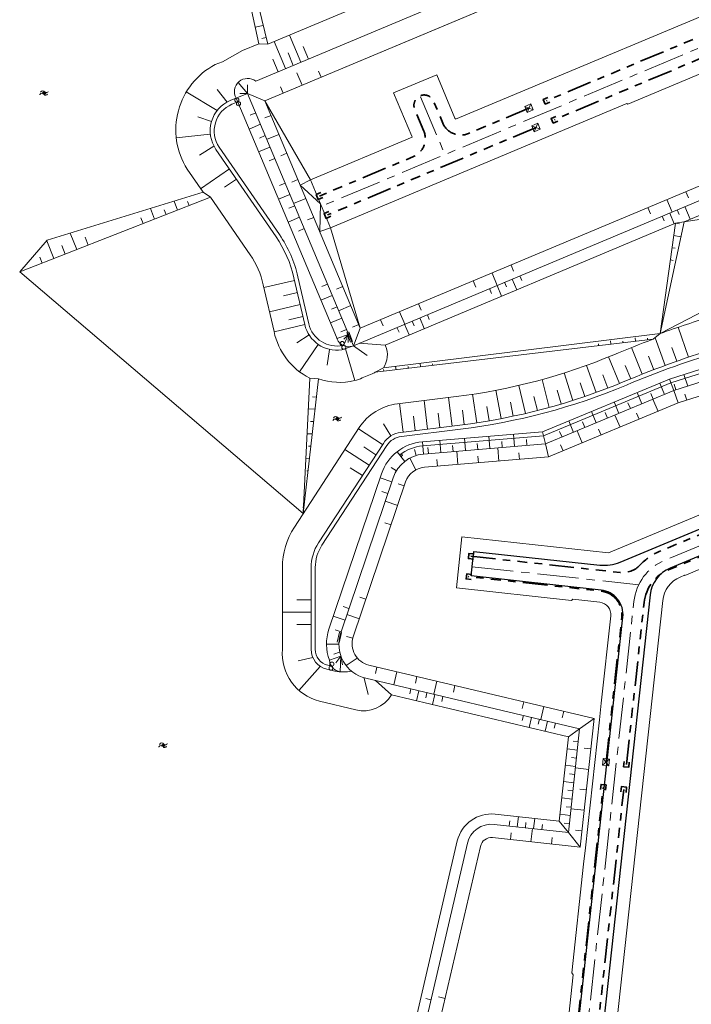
# Model space of a CAD drawing. Header units: metres. Extents: x 239845 to 242720, y 580286 to 584200.
# Tile 41 of 113: x 240107 to 240270, y 583364 to 583604. Entities that reach past the tile are written whole.
import ezdxf

# ---------------------------------------------------------------- set-up
doc = ezdxf.new("R2010")
doc.units = ezdxf.units.M
doc.linetypes.add('AM-AS', pattern=[16, 10, -2, 2, -2])
doc.linetypes.add('RI-DRAINAGE', pattern=[19.2, 6, -1.8, 1.8, -1.8, 2.4, -1.8, 1.8, -1.8])
for name, color, linetype, lineweight, true_color in [('B-WA-RI-DRAINAGE_AFDEKKAP-G', 9, 'Continuous', 35, 0x808080), ('B-WA-RI-DRAINAGE_DRAIN_PP_100-G', 9, 'RI-DRAINAGE', 35, 0x808080), ('B-WE-GK-BESCHOEIING_DAMWAND_HOUT-G', 9, 'GK-BESCHOEIING', 18, 0x808080), ('B-WE-GK-BESCHOEIING_TYPE_3-G', 9, 'Continuous', 0, 0x808080), ('B-WE-GK-BESCHOEIING_TYPE_5-G', 9, 'Continuous', 18, 0x808080), ('B-WE-GW-TALUD_ARCERING-G', 9, 'Continuous', 0, 0x808080), ('B-WE-OG-TOPOGRAFIE-S', 9, 'Continuous', 9, 0x808080), ('B-WE-OG-TOPOGRAFIE-S @ 0.2', 9, 'Continuous', 9, 0x808080), ('B-WE-OG-TOPOGRAFIE-S @ 0.5', 9, 'Continuous', 9, 0x808080), ('GBKN', 9, 'Continuous', 0, 0x808080)]:
    doc.layers.add(name, color=color, linetype=linetype, lineweight=lineweight, true_color=true_color)
for name, color, linetype, lineweight in [('B-WE-GW-GRONDWERK-G', 3, 'Continuous', 18), ('B-WE-GW-GRONDWERK_BODEM_MEER-G', 150, 'Continuous', 18), ('B-WE-GW-GRONDWERK_INSTEEK_SLEUF-G', 7, 'Continuous', 18), ('B-WE-GW-GRONDWERK_INSTEEK_TALUD-G', 70, 'Continuous', 18), ('B-WE-GW-HOOGTELIJN-180', 190, 'Continuous', 18), ('B-WE-GW-HOOGTELIJN-240', 74, 'Continuous', 18), ('B-WE-GW-HOOGTELIJN-260', 44, 'Continuous', 18), ('B-WE-OB-BEKLEDING_STORTSTEEN-G', 30, 'Continuous', 18), ('B-WE-VH-HELLING_KNIKLIJN-G', 30, 'Continuous', 18), ('N-WE-AM_AS_WEG_FASE_1-G', 6, 'AM-AS', 18), ('N-WE-VH-HELLING_AANDUIDING-G', 30, 'Continuous', 18)]:
    doc.layers.add(name, color=color, linetype=linetype, lineweight=lineweight)
doc.layers.add('WG-nw-vh-materiaalscheiding', color=7, linetype='Continuous')
doc.linetypes.add('GK-BESCHOEIING', pattern='A,30,-5,[1,NLCS.shx,S=1,R=0,X=0,Y=0],-5', length=40)

# ---------------------------------------------------------------- blocks, each defined once
blk = doc.blocks.new('SOG-TOPOGRAFIE_WATER-SO')
at = {"flags": 128}
for points in [[(-1.91, 0.46), (-1.82, 0.6, -0.538831), (0.18, 0.63, 0.605168), (1.86, 0.83, -4.035705)], [(-2.28, -0.81), (-2.19, -0.67, -0.538831), (-0.18, -0.63, 0.605168), (1.49, -0.44, -4.035705)]]:
    blk.add_lwpolyline(points, format="xyb", dxfattribs=at)
blk = doc.blocks.new('*U49')
at = {"layer": 'B-WE-OG-TOPOGRAFIE-S @ 0.2', "xscale": 0.2, "yscale": 0.2, "zscale": 0.2}
blk.add_blockref('SOG-TOPOGRAFIE_WATER-SO', (240184.27, 583506.68), dxfattribs=at)
at = {"layer": 'B-WE-OG-TOPOGRAFIE-S @ 0.5', "xscale": 0.5, "yscale": 0.5, "zscale": 0.5}
blk.add_blockref('SOG-TOPOGRAFIE_WATER-SO', (240184.27, 583506.68), dxfattribs=at)
blk = doc.blocks.new('*U50')
at = {"layer": 'B-WE-OG-TOPOGRAFIE-S @ 0.2', "xscale": 0.2, "yscale": 0.2, "zscale": 0.2}
blk.add_blockref('SOG-TOPOGRAFIE_WATER-SO', (240141.95, 583427.28), dxfattribs=at)
at = {"layer": 'B-WE-OG-TOPOGRAFIE-S @ 0.5', "xscale": 0.5, "yscale": 0.5, "zscale": 0.5}
blk.add_blockref('SOG-TOPOGRAFIE_WATER-SO', (240141.95, 583427.28), dxfattribs=at)
blk = doc.blocks.new('*U62')
at = {"layer": 'B-WE-OG-TOPOGRAFIE-S @ 0.2', "xscale": 0.2, "yscale": 0.2, "zscale": 0.2}
blk.add_blockref('SOG-TOPOGRAFIE_WATER-SO', (240113.01, 583585.86), dxfattribs=at)
at = {"layer": 'B-WE-OG-TOPOGRAFIE-S @ 0.5', "xscale": 0.5, "yscale": 0.5, "zscale": 0.5}
blk.add_blockref('SOG-TOPOGRAFIE_WATER-SO', (240113.01, 583585.86), dxfattribs=at)
blk = doc.blocks.new('Beeindiging drain')
for points in [[(1.57, 1.57), (-1.58, -1.58)], [(1.57, -1.58), (-1.58, 1.57)]]:
    blk.add_lwpolyline(points)
blk.add_lwpolyline([(-1.58, -1.58), (1.57, -1.58), (1.57, 1.57), (-1.58, 1.57)], close=True)

msp = doc.modelspace()

# ---------------------------------------------------------------- linework, layer by layer
at = {"layer": 'B-WA-RI-DRAINAGE_AFDEKKAP-G', "flags": 128}
for points in [[(240235.93, 583583.67), (240234.77, 583583.18), (240234.29, 583584.33), (240235.44, 583584.82)], [(240237.86, 583579.06), (240236.71, 583578.57), (240236.22, 583579.72), (240237.37, 583580.21)], [(240180.71, 583560.51), (240179.56, 583560.02), (240179.08, 583561.17), (240180.23, 583561.66)], [(240182.65, 583555.9), (240181.5, 583555.41), (240181.01, 583556.56), (240182.16, 583557.05)], [(240217.34, 583472.58), (240216.1, 583472.7), (240216.22, 583473.95), (240217.46, 583473.82)], [(240216.8, 583467.61), (240215.55, 583467.73), (240215.68, 583468.97), (240216.92, 583468.85)], [(240255.22, 583423.21), (240255.08, 583421.97), (240253.84, 583422.1), (240253.97, 583423.35)], [(240248.21, 583416.55), (240248.35, 583417.79), (240249.59, 583417.65), (240249.46, 583416.41)], [(240253.18, 583415.99), (240253.32, 583417.24), (240254.56, 583417.1), (240254.43, 583415.86)]]:
    msp.add_lwpolyline(points, dxfattribs=at)
at = {"layer": 'B-WA-RI-DRAINAGE_DRAIN_PP_100-G', "flags": 128}
for points in [[(240281.21, 583603.34), (240235.11, 583584)], [(240283.15, 583598.73), (240237.04, 583579.39)], [(240232.55, 583577.5), (240181.83, 583556.23)]]:
    msp.add_lwpolyline(points, dxfattribs=at)
for points in [[(240230.82, 583582.2), (240216.09, 583576.02, -0.414214), (240209.87, 583578.56), (240207.65, 583583.87, 0.414214), (240204.38, 583585.21), (240204.38, 583585.21, 0.414214), (240203.04, 583581.93), (240205.26, 583576.63, -0.414214), (240202.72, 583570.41), (240179.9, 583560.84)], [(240216.7, 583473.27), (240252.99, 583469.31, 0.234848), (240257.79, 583471.08, -0.105382), (240262.85, 583474.57), (240309.02, 583493.77)], [(240254.53, 583422.65), (240258.82, 583462.01, -0.273559), (240264.77, 583469.96), (240310.93, 583489.15)], [(240249.56, 583423.19), (240253.41, 583458.45, 0.414214), (240248.31, 583464.79), (240216.01, 583468.31)], [(240231.78, 583323.7, 0.182885), (240240.61, 583341.05), (240248.91, 583417.2)], [(240235.15, 583320, 0.182885), (240245.58, 583340.51), (240253.87, 583416.54)]]:
    msp.add_lwpolyline(points, format="xyb", dxfattribs=at)
at = {"layer": 'B-WE-GK-BESCHOEIING_DAMWAND_HOUT-G', "ltscale": 0.5, "flags": 128}
for points in [[(240186.77, 583527.66), (240188.12, 583524.44), (240335.1, 583586.09)], [(240186.77, 583527.66), (240188.12, 583524.44), (240335.1, 583586.09)], [(240187.45, 583525.31), (240186.53, 583527.62)], [(240187.45, 583525.31), (240186.53, 583527.62)], [(240186.99, 583527.81), (240187.93, 583525.49)], [(240186.99, 583527.81), (240187.93, 583525.49)], [(240184.22, 583452.37), (240184.79, 583454.78)], [(240184.22, 583452.37), (240184.79, 583454.78)], [(240185.27, 583454.68), (240184.71, 583452.24)], [(240185.27, 583454.68), (240184.71, 583452.24)]]:
    msp.add_lwpolyline(points, dxfattribs=at)
for points in [[(240185.04, 583454.61, 0.440211), (240191.13, 583443.61), (240243.15, 583431.3)], [(240185.04, 583454.61, 0.440211), (240191.13, 583443.61), (240243.15, 583431.3)], [(240243.15, 583431.3), (240240.41, 583406.11), (240222.33, 583408.08, 0.379474), (240215.84, 583403.47), (240202.47, 583346.04)], [(240243.15, 583431.3), (240240.41, 583406.11), (240222.33, 583408.08, 0.379474), (240215.84, 583403.47), (240202.47, 583346.04)]]:
    msp.add_lwpolyline(points, format="xyb", dxfattribs=at)
at = {"layer": 'B-WE-GK-BESCHOEIING_TYPE_3-G', "ltscale": 0.5, "flags": 128}
msp.add_lwpolyline([(240295.29, 583524.94), (240265.34, 583515.41), (240234.37, 583502.53), (240204.99, 583500.09, 0.146221), (240199.39, 583497.89)], format="xyb", dxfattribs=at)
msp.add_lwpolyline([(240199.79, 583498.19), (240200.09, 583497.78), (240199.69, 583497.49), (240199.39, 583497.89)], dxfattribs=at)
at = {"layer": 'B-WE-GK-BESCHOEIING_TYPE_5-G', "flags": 128}
for points in [[(240159.99, 583583.73), (240158.59, 583583.14, 0.475588), (240155.53, 583572.72), (240170.14, 583551.46, -0.094198), (240174.65, 583541.2), (240177.28, 583529.79, 0.411557), (240185.61, 583524.53)], [(240182.8, 583446.55), (240181.93, 583446.75, -0.347698), (240178.86, 583450.64), (240178.86, 583470.49, -0.145376), (240180.48, 583475.95), (240196.25, 583500.16, -0.221221), (240199.83, 583502.39), (240214.14, 583504.15, 0.068562), (240254.5, 583514.86, -0.025382), (240278.08, 583523.35), (240296.88, 583529.06, -0.38542), (240301.74, 583526.77), (240302.13, 583525.83)]]:
    msp.add_lwpolyline(points, format="xyb", dxfattribs=at)
at = {"layer": 'B-WE-GK-BESCHOEIING_TYPE_5-G'}
for centre in [(240159.79, 583584.19), (240160.19, 583583.27), (240185.41, 583524.99), (240185.8, 583524.07), (240182.9, 583447.04), (240182.7, 583446.06)]:
    msp.add_circle(centre, 0.5, dxfattribs=at)
at = {"layer": 'B-WE-GW-GRONDWERK-G', "flags": 128}
for points in [[(240162.4, 583585.76), (240158.2, 583584.07, 0.475588), (240154.71, 583572.16)], [(240176.31, 583529.57, 0.391355), (240185.28, 583523.45)], [(240187.69, 583445.33, -0.0911), (240183.65, 583445.33), (240181.7, 583445.78, -0.347698), (240177.86, 583450.64)]]:
    msp.add_lwpolyline(points, format="xyb", dxfattribs=at)
for points in [[(240166.61, 583583.99), (240162.4, 583585.76)], [(240188.12, 583524.44), (240189.81, 583528.68)], [(240186.96, 583527.21), (240184.12, 583526.22)], [(240187.91, 583524.36), (240185.28, 583523.45)], [(240189.56, 583525.04), (240195.86, 583524.61)], [(240264.99, 583516.35), (240266.03, 583513.53), (240267.13, 583510.52)], [(240235.61, 583497.42), (240234.85, 583500.56), (240234.13, 583503.51)], [(240205.15, 583498.09), (240204.99, 583500.09), (240204.91, 583501.08)], [(240197.4, 583439.56), (240193.48, 583443.05)], [(240240.43, 583429.38), (240243.15, 583431.3), (240246.71, 583433.81)], [(240238.19, 583408.86), (240240.41, 583406.11), (240243.29, 583402.51)]]:
    msp.add_lwpolyline(points, dxfattribs=at)
at = {"layer": 'B-WE-GW-GRONDWERK_BODEM_MEER-G', "flags": 128}
for points in [[(240222.34, 583620.85), (240167.3, 583597.76), (240165.11, 583597.82), (240161.2, 583596.18)], [(240162.31, 583618.47), (240167.3, 583597.76)], [(240161.2, 583616.13), (240165.11, 583597.82)], [(240161.2, 583596.18), (240156.29, 583593.5)], [(240268.53, 583554.55), (240331.2, 583580.84), (240329.4, 583563.81), (240329.34, 583561.81)], [(240151.59, 583561.74), (240113.65, 583550.07)], [(240329.19, 583561.82), (240262.7, 583527.38)], [(240268.49, 583554.55), (240329.4, 583563.81)], [(240153.4, 583560.55), (240106.98, 583542.38)], [(240266.47, 583554.23), (240262.7, 583527.38), (240268.53, 583554.55)], [(240266.47, 583554.23), (240268.49, 583554.55)], [(240195.86, 583524.61), (240266.47, 583554.23)], [(240106.98, 583542.38), (240113.65, 583550.07)], [(240175.93, 583483.64), (240106.98, 583542.38)], [(240193.41, 583517.99), (240261.05, 583526.05)], [(240195.42, 583519.05), (240262.7, 583527.38)], [(240193.41, 583517.99), (240195.42, 583519.05)], [(240179.64, 583516.4), (240175.93, 583483.64)], [(240177.5, 583516.59), (240175.95, 583483.82)], [(240175.93, 583483.64), (240175.95, 583483.82), (240175.96, 583484.68), (240175.93, 583485.24), (240175.93, 583485.24)]]:
    msp.add_lwpolyline(points, dxfattribs=at)
for points in [[(240156.29, 583593.5), (240154.55, 583592.8, 0.437866), (240147.71, 583567.38), (240151.59, 583561.74), (240153.4, 583560.55), (240163.01, 583546.56, -0.094198), (240166.22, 583539.26), (240168.85, 583527.86, 0.229773), (240177.5, 583516.59), (240179.64, 583516.4)], [(240329.34, 583561.81), (240323.99, 583511.29), (240314.31, 583507.27), (240311.39, 583514.3, -0.081165), (240310.69, 583517.23), (240309.97, 583527.53, 0.205883), (240306.1, 583535.03, 0.25089), (240294.36, 583537.37), (240275.56, 583531.66, 0.013262), (240262.7, 583527.38), (240261.05, 583526.05)], [(240261.03, 583526.04, 0.010132), (240251.42, 583522.24, -0.068562), (240213.16, 583512.09), (240198.85, 583510.33, 0.221221), (240189.54, 583504.52), (240173.77, 583480.32, 0.145376), (240170.86, 583470.49), (240170.86, 583450.64)], [(240195.42, 583519.05, 0.253405), (240195.95, 583524.4), (240195.86, 583524.62)], [(240179.64, 583516.4, 0.143675), (240188.42, 583515.96, 0.030946), (240190.29, 583516.61), (240192.68, 583517.61, 0.041664), (240193.41, 583517.99, 0.041664)], [(240170.86, 583450.64, 0.363067), (240179.86, 583437.99), (240188.71, 583435.9)], [(240188.71, 583435.9, 0.326087), (240197.4, 583439.56, 0.313381)], [(240197.4, 583439.56), (240240.43, 583429.38), (240238.19, 583408.86), (240222.6, 583410.56, 0.379474), (240213.4, 583404.04), (240202.08, 583355.36)]]:
    msp.add_lwpolyline(points, format="xyb", dxfattribs=at)
at = {"layer": 'B-WE-GW-GRONDWERK_INSTEEK_SLEUF-G', "flags": 128}
for points in [[(240294.72, 583613.83), (240212.95, 583579.53)], [(240298.7, 583601.59), (240254.85, 583583.2), (240254.59, 583583.31), (240182.6, 583553.1)], [(240202.42, 583575.11), (240177.71, 583564.75)], [(240177.71, 583564.75), (240175.21, 583563.48)], [(240182.6, 583553.1), (240179.94, 583552.2)], [(240214.52, 583477.98), (240250.13, 583474.1), (240306.97, 583497.74)], [(240214.52, 583477.98), (240213.17, 583465.6), (240241.18, 583462.54), (240241.5, 583462.8), (240248.02, 583462.09)], [(240268.69, 583468.61), (240290.62, 583477.73), (240294.3, 583479.29)], [(240247.95, 583433.49), (240248.39, 583437.52), (240250.7, 583458.75)], [(240238.32, 583341.3), (240241.61, 583371.48), (240241.24, 583371.94), (240244.12, 583398.4), (240244.56, 583402.37), (240247.95, 583433.49)]]:
    msp.add_lwpolyline(points, dxfattribs=at)
for points in [[(240202.42, 583575.11, 0.048103), (240202.33, 583575.4), (240197.91, 583585.94), (240208.39, 583590.34), (240212.81, 583579.79, 0.048103), (240212.95, 583579.53, 0.048103)], [(240177.42, 583261.41), (240238.15, 583316.71, 0.182885), (240250, 583340.03), (240263.35, 583462.49, -0.273559), (240267.62, 583468.2), (240268.65, 583468.62), (240268.69, 583468.61)]]:
    msp.add_lwpolyline(points, format="xyb", dxfattribs=at)
at = {"layer": 'B-WE-GW-GRONDWERK_INSTEEK_SLEUF-G'}
msp.add_arc((240247.69, 583459.08), 3.03, 353.7777, 83.7777, dxfattribs=at)
at = {"layer": 'B-WE-GW-GRONDWERK_INSTEEK_TALUD-G', "flags": 128}
for points in [[(240324.15, 583655.78), (240164.39, 583588.76)], [(240330.12, 583652.58), (240166.61, 583583.99), (240189.81, 583528.68), (240338.93, 583591.23)], [(240329.33, 583652.25), (240166.61, 583583.99), (240189.81, 583528.68), (240338.93, 583591.23)]]:
    msp.add_lwpolyline(points, dxfattribs=at)
for points in [[(240338.93, 583591.23), (240330.29, 583509.63, -0.274413), (240327.38, 583505.73), (240310.84, 583498.85), (240303.29, 583516.99, 0.3892), (240296.86, 583519.98), (240267.13, 583510.52), (240235.61, 583497.42), (240205.42, 583494.9, 0.29883), (240200.84, 583491.32), (240188.09, 583453.64, 0.44202), (240191.89, 583446.78), (240246.71, 583433.81)], [(240164.39, 583588.76, 0.81396), (240159.61, 583584.64)], [(240246.71, 583433.81), (240243.29, 583402.51), (240221.98, 583404.84, 0.379474), (240219.01, 583402.73), (240205.42, 583344.31), (240148.81, 583292.76, 0.414214), (240148.63, 583288.87), (240191.37, 583241.94, 0.414214), (240198.08, 583241.62), (240272.89, 583309.75), (240287.76, 583446.06), (240300.25, 583452.26, 0.394841), (240302.76, 583458.96), (240294.79, 583478.12)]]:
    msp.add_lwpolyline(points, format="xyb", dxfattribs=at)
at = {"layer": 'B-WE-GW-HOOGTELIJN-180'}
msp.add_lwpolyline([(240162.4, 583585.76), (240186.77, 583527.66)], dxfattribs=at)
msp.add_lwpolyline([(240295.9, 583523.03), (240266.03, 583513.53), (240234.85, 583500.56), (240205.15, 583498.09, 0.29883), (240197.81, 583492.35), (240185.04, 583454.61)], format="xyb", dxfattribs=at)
at = {"layer": 'B-WE-GW-HOOGTELIJN-240'}
msp.add_lwpolyline([(240294.99, 583525.89), (240264.99, 583516.35), (240234.13, 583503.51), (240204.91, 583501.08)], dxfattribs=at)
at = {"layer": 'B-WE-GW-HOOGTELIJN-260'}
for points in [[(240154.71, 583572.16), (240169.32, 583550.89, -0.094198), (240173.68, 583540.98), (240176.31, 583529.57)], [(240177.86, 583450.64), (240177.86, 583470.49, -0.145376), (240179.64, 583476.5), (240195.41, 583500.7, -0.221221), (240199.7, 583503.38), (240214.02, 583505.14, 0.068562), (240254.12, 583515.79, -0.025382), (240277.79, 583524.31), (240296.59, 583530.02)]]:
    msp.add_lwpolyline(points, format="xyb", dxfattribs=at)
at = {"layer": 'B-WE-GW-TALUD_ARCERING-G'}
for points in [[(240166.21, 583602.28), (240164.24, 583601.86)], [(240166.91, 583599.36), (240165.89, 583599.14)], [(240168.89, 583598.43), (240171.66, 583591.82)], [(240172.58, 583599.97), (240175.35, 583593.36)], [(240172.23, 583595.63), (240173.51, 583592.59)], [(240175.92, 583597.18), (240177.2, 583594.14)], [(240168.54, 583594.08), (240169.82, 583591.04)], [(240174.41, 583590.8), (240175.67, 583587.79)], [(240179.65, 583591.23), (240180.28, 583589.73)], [(240162.4, 583585.76), (240160.11, 583588.44)], [(240155.02, 583581.64), (240147.5, 583586.15)], [(240157.43, 583583.69), (240154.99, 583586.72)], [(240162.4, 583585.76), (240160.49, 583585.76)], [(240162.4, 583585.76), (240162.4, 583587.83)], [(240170.43, 583587.36), (240171.06, 583585.86)], [(240162.99, 583580.47), (240164.37, 583581.05)], [(240153.62, 583578.94), (240150.3, 583580.07)], [(240166.59, 583579.81), (240168.1, 583580.44)], [(240162.76, 583577.12), (240165.53, 583578.28)], [(240153.34, 583575.87), (240145.06, 583574.95)], [(240165.31, 583574.94), (240166.69, 583575.52)], [(240167.02, 583574.57), (240170.03, 583575.83)], [(240154.22, 583572.95), (240150.71, 583570.77)], [(240165.09, 583571.59), (240167.85, 583572.75)], [(240167.63, 583569.4), (240169.01, 583569.99)], [(240170.46, 583570.59), (240171.96, 583571.22)], [(240157.97, 583567.41), (240150.99, 583562.61)], [(240159.67, 583564.94), (240156.78, 583562.96)], [(240173.13, 583564.23), (240174.63, 583564.86)], [(240170.15, 583563.4), (240171.53, 583563.98)], [(240269.61, 583560.39), (240268.98, 583561.89)], [(240144.53, 583559.57), (240145.38, 583557.41)], [(240147.79, 583559.48), (240148.17, 583558.5)], [(240169.93, 583560.05), (240172.69, 583561.21)], [(240173.56, 583558.99), (240176.56, 583560.25)], [(240265.63, 583556.95), (240264.37, 583559.96)], [(240138.78, 583557.8), (240139.79, 583555.22)], [(240142.12, 583557.5), (240142.58, 583556.32)], [(240172.47, 583557.87), (240173.85, 583558.45)], [(240260.39, 583556.52), (240259.76, 583558.02)], [(240266.89, 583557.48), (240267.37, 583556.32)], [(240268.73, 583558.25), (240270.02, 583555.18)], [(240136.45, 583555.52), (240137, 583554.13)], [(240172.25, 583554.52), (240175.01, 583555.68)], [(240177, 583555.01), (240178.5, 583555.64)], [(240263.2, 583555.93), (240263.68, 583554.78)], [(240265.04, 583556.7), (240266.14, 583554.09)], [(240174.79, 583552.33), (240176.17, 583552.91)], [(240266.47, 583554.23), (240267.42, 583554.04)], [(240113.57, 583549.98), (240115.27, 583545.62)], [(240119.29, 583551.81), (240120.86, 583547.81)], [(240122.91, 583550.8), (240123.65, 583548.91)], [(240266.05, 583551.26), (240267.78, 583550.91)], [(240117.25, 583548.8), (240118.07, 583546.72)], [(240265.63, 583548.28), (240266.41, 583548.12)], [(240111.91, 583545.97), (240112.48, 583544.53)], [(240265.22, 583545.3), (240265.9, 583545.17)], [(240227.09, 583542.55), (240226.46, 583544.06)], [(240173.84, 583540.28), (240166.38, 583538.57)], [(240217.87, 583538.68), (240217.24, 583540.19)], [(240223.11, 583539.12), (240221.85, 583542.12)], [(240226.75, 583540.64), (240227.85, 583538.03)], [(240228.6, 583541.42), (240229.08, 583540.26)], [(240180.45, 583538.85), (240181.83, 583539.43)], [(240184.05, 583538.19), (240185.55, 583538.82)], [(240221.22, 583538.32), (240221.71, 583537.17)], [(240223.07, 583539.09), (240224.16, 583536.49)], [(240224.91, 583539.87), (240225.39, 583538.72)], [(240174.51, 583537.36), (240171.1, 583536.58)], [(240180.22, 583535.5), (240182.99, 583536.66)], [(240175.18, 583534.44), (240167.73, 583532.72)], [(240182.77, 583533.32), (240184.15, 583533.9)], [(240184.48, 583532.95), (240187.49, 583534.21)], [(240204.61, 583533.12), (240203.97, 583534.62)], [(240175.86, 583531.51), (240172.45, 583530.73)], [(240182.54, 583529.97), (240185.31, 583531.13)], [(240195.38, 583529.25), (240194.75, 583530.75)], [(240200.62, 583529.68), (240199.36, 583532.69)], [(240204.27, 583531.21), (240205.36, 583528.6)], [(240206.11, 583531.98), (240206.59, 583530.83)], [(240176.31, 583529.57), (240168.85, 583527.85)], [(240185.09, 583527.78), (240186.47, 583528.36)], [(240187.92, 583528.97), (240189.42, 583529.6)], [(240198.73, 583528.89), (240199.22, 583527.73)], [(240200.58, 583529.66), (240201.67, 583527.05)], [(240202.42, 583530.43), (240202.9, 583529.28)], [(240269.62, 583521.67), (240267.13, 583528.94)], [(240177.36, 583527.05), (240174.36, 583525.11)], [(240186.96, 583527.21), (240185.74, 583524.47)], [(240186.96, 583527.21), (240185.84, 583526)], [(240186.96, 583527.21), (240186.83, 583525.19)], [(240256.61, 583526.34), (240256.7, 583525.54)], [(240259.63, 583526.29), (240259.68, 583525.89)], [(240263.95, 583519.66), (240261.47, 583526.39)], [(240179.6, 583524.75), (240175.05, 583518.11)], [(240182.33, 583523.56), (240181.76, 583519.75)], [(240186.23, 583523.65), (240188.46, 583515.96)], [(240188.12, 583524.44), (240191.48, 583522.05)], [(240247.72, 583524.87), (240247.77, 583524.47)], [(240250.65, 583525.63), (240250.74, 583524.83)], [(240253.67, 583525.58), (240253.72, 583525.18)], [(240258.35, 583517.51), (240255.77, 583524.02)], [(240266.77, 583520.68), (240265.6, 583523.98)], [(240252.8, 583515.24), (240250.16, 583521.72)], [(240261.15, 583518.6), (240259.89, 583521.87)], [(240195.47, 583518.65), (240195.52, 583518.24)], [(240198.4, 583519.4), (240198.5, 583518.6)], [(240201.43, 583519.36), (240201.47, 583518.95)], [(240204.36, 583520.11), (240204.45, 583519.31)], [(240207.38, 583520.07), (240207.43, 583519.66)], [(240247.2, 583513.09), (240244.81, 583519.67)], [(240255.57, 583516.39), (240254.24, 583519.63)], [(240235.77, 583509.45), (240234.04, 583516.24)], [(240241.52, 583511.16), (240239.4, 583517.83)], [(240250.01, 583514.14), (240248.75, 583517.4)], [(240268.52, 583517.47), (240269.43, 583514.61)], [(240229.95, 583507.97), (240228.36, 583514.79)], [(240244.37, 583512.09), (240243.24, 583515.41)], [(240262.64, 583515.37), (240263.79, 583512.6)], [(240266.12, 583515.13), (240266.57, 583513.7)], [(240179.14, 583511.96), (240178.21, 583512.01)], [(240212.13, 583504.91), (240211.27, 583511.86)], [(240218.17, 583505.71), (240217.12, 583512.64)], [(240224.08, 583506.73), (240222.76, 583513.6)], [(240232.87, 583508.68), (240232, 583512.08)], [(240238.65, 583510.28), (240237.66, 583513.63)], [(240257.1, 583513.06), (240258.25, 583510.29)], [(240260.44, 583512.83), (240261.02, 583511.45)], [(240260.98, 583511.43), (240262.21, 583508.47)], [(240268.69, 583512.7), (240269.18, 583511.17)], [(240178.8, 583508.98), (240177.15, 583509.06)], [(240200.22, 583503.45), (240199.36, 583510.39)], [(240206.17, 583504.18), (240205.32, 583511.13)], [(240221.13, 583506.19), (240220.54, 583509.64)], [(240227.02, 583507.32), (240226.3, 583510.75)], [(240251.56, 583510.76), (240252.71, 583507.99)], [(240254.9, 583510.53), (240255.48, 583509.14)], [(240203.19, 583503.81), (240202.77, 583507.29)], [(240209.15, 583504.55), (240208.72, 583508.02)], [(240215.1, 583505.28), (240214.68, 583508.75)], [(240246.02, 583508.46), (240247.17, 583505.69)], [(240249.36, 583508.22), (240249.94, 583506.84)], [(240251.74, 583507.59), (240252.97, 583504.63)], [(240256.98, 583508.03), (240257.59, 583506.55)], [(240178.46, 583505.99), (240177.73, 583506.02)], [(240195.22, 583500.42), (240189.36, 583504.24)], [(240197.26, 583502.52), (240195.41, 583505.49)], [(240240.48, 583506.15), (240241.63, 583503.38)], [(240243.82, 583505.92), (240244.4, 583504.54)], [(240178.13, 583503), (240176.86, 583503.06)], [(240215.36, 583498.94), (240215.12, 583501.93)], [(240221.34, 583499.44), (240221.1, 583502.43)], [(240227.32, 583499.94), (240227.07, 583502.93)], [(240238.28, 583503.62), (240238.86, 583502.23)], [(240242.51, 583503.75), (240243.74, 583500.8)], [(240247.74, 583504.19), (240248.36, 583502.71)], [(240177.79, 583500.02), (240177.25, 583500.04)], [(240193.59, 583497.91), (240190.65, 583499.82)], [(240206.4, 583498.2), (240206.27, 583499.69)], [(240209.39, 583498.45), (240209.14, 583501.44)], [(240212.38, 583498.69), (240212.25, 583500.19)], [(240218.35, 583499.19), (240218.23, 583500.69)], [(240223.5, 583496.41), (240223.23, 583499.6)], [(240224.33, 583499.69), (240224.21, 583501.18)], [(240230.31, 583500.19), (240230.19, 583501.68)], [(240238.51, 583500.35), (240239.12, 583498.88)], [(240177.45, 583497.03), (240176.58, 583497.07)], [(240191.95, 583495.39), (240186.08, 583499.21)], [(240200.62, 583496.32), (240198.77, 583498.68)], [(240203.34, 583494.29), (240201.82, 583497.1)], [(240203.39, 583497.76), (240202.96, 583499.19)], [(240213.53, 583495.58), (240213.27, 583498.77)], [(240218.52, 583495.99), (240218.38, 583497.59)], [(240228.48, 583496.82), (240228.35, 583498.42)], [(240190.31, 583492.88), (240187.38, 583494.79)], [(240198.6, 583494.04), (240197.31, 583494.82)], [(240208.55, 583495.16), (240208.42, 583496.76)], [(240177.11, 583494.04), (240176.78, 583494.06)], [(240197.46, 583491.33), (240194.62, 583492.29)], [(240200.51, 583490.35), (240198.99, 583490.86)], [(240196.5, 583488.49), (240195.08, 583488.97)], [(240198.91, 583485.61), (240195.88, 583486.64)], [(240197.3, 583480.88), (240195.79, 583481.39)], [(240177.86, 583462.64), (240174.36, 583462.64)], [(240189.67, 583463.32), (240191.19, 583462.81)], [(240177.86, 583459.64), (240170.86, 583459.64)], [(240187.06, 583460.58), (240185.64, 583461.06)], [(240186.56, 583459.1), (240189.59, 583458.07)], [(240177.86, 583456.64), (240174.36, 583456.64)], [(240186.1, 583457.74), (240183.25, 583458.7)], [(240185.13, 583454.9), (240183.71, 583455.38)], [(240184.59, 583451.9), (240181.59, 583451.9)], [(240186.45, 583453.78), (240188, 583453.34)], [(240184.79, 583449.97), (240183.38, 583449.48)], [(240178.26, 583448.67), (240174.68, 583447.87)], [(240185.11, 583448.98), (240183.82, 583447.33)], [(240185.11, 583448.98), (240184.88, 583445.18)], [(240185.11, 583448.94), (240185.52, 583446.83)], [(240186.39, 583446.67), (240189.06, 583448.51)], [(240180.07, 583446.49), (240174.89, 583440.65)], [(240193.47, 583444.73), (240193.85, 583446.32)], [(240197.96, 583441.99), (240198.71, 583445.17)], [(240190.76, 583443.65), (240191.71, 583439.62)], [(240203.2, 583442.43), (240203.58, 583444.01)], [(240207.69, 583439.69), (240208.44, 583442.86)], [(240201.83, 583439.79), (240202.11, 583441.01)], [(240203.48, 583438.12), (240204.06, 583440.55)], [(240205.72, 583438.87), (240206.01, 583440.09)], [(240207.38, 583437.2), (240207.95, 583439.63)], [(240212.45, 583440.24), (240212.82, 583441.83)], [(240209.61, 583437.95), (240209.9, 583439.17)], [(240229.18, 583436.28), (240229.55, 583437.87)], [(240233.67, 583433.55), (240234.42, 583436.72)], [(240238.91, 583433.98), (240239.28, 583435.57)], [(240229.47, 583434.54), (240229.18, 583433.32)], [(240231.41, 583434.08), (240230.84, 583431.65)], [(240233.36, 583433.62), (240233.07, 583432.4)], [(240235.3, 583433.16), (240234.73, 583430.73)], [(240237.25, 583432.7), (240236.96, 583431.48)], [(240242.81, 583428.14), (240241.57, 583428.28)], [(240242.59, 583426.15), (240240.11, 583426.42)], [(240244.28, 583426.59), (240245.9, 583426.41)], [(240242.38, 583424.16), (240241.13, 583424.3)], [(240242.16, 583422.18), (240239.67, 583422.45)], [(240242.12, 583421.79), (240245.36, 583421.44)], [(240241.72, 583418.2), (240239.24, 583418.47)], [(240241.94, 583420.19), (240240.7, 583420.32)], [(240241.51, 583416.21), (240240.27, 583416.35)], [(240243.19, 583416.65), (240244.82, 583416.47)], [(240241.29, 583414.22), (240238.81, 583414.49)], [(240241.07, 583412.24), (240239.83, 583412.37)], [(240241.03, 583411.85), (240244.27, 583411.5)], [(240226.13, 583408.92), (240225.99, 583407.68)], [(240228.25, 583409.95), (240227.98, 583407.46)], [(240230.1, 583408.49), (240229.97, 583407.24)], [(240232.23, 583409.51), (240231.96, 583407.03)], [(240240.86, 583410.25), (240238.37, 583410.52)], [(240231.67, 583407.06), (240231.31, 583403.82)], [(240234.08, 583408.05), (240233.94, 583406.81)], [(240240.64, 583408.26), (240239.4, 583408.39)], [(240242.11, 583406.7), (240243.73, 583406.53)], [(240226.52, 583405.98), (240226.34, 583404.36)], [(240236.46, 583404.9), (240236.29, 583403.28)], [(240205.76, 583365.71), (240206.98, 583365.43)], [(240208.85, 583366.11), (240210.41, 583365.75)]]:
    msp.add_lwpolyline(points, dxfattribs=at)
at = {"layer": 'B-WE-OB-BEKLEDING_STORTSTEEN-G', "flags": 128}
for points in [[(240159.61, 583584.64), (240184, 583526.5), (240184.19, 583526.05, 0.396038), (240187.94, 583524.37), (240188.12, 583524.44)], [(240204.91, 583501.08, 0.29883), (240194.97, 583493.31), (240182.19, 583455.57)], [(240182.19, 583455.56, 0.169652), (240182.29, 583447.96)], [(240182.29, 583447.96), (240182.43, 583447.42, 0.357021), (240185.47, 583445.15, 0.357021)]]:
    msp.add_lwpolyline(points, format="xyb", dxfattribs=at)
for points in [[(240187.94, 583524.37), (240188.12, 583524.44)], [(240182.3, 583447.96), (240185.11, 583448.98)]]:
    msp.add_lwpolyline(points, dxfattribs=at)
at = {"layer": 'B-WE-VH-HELLING_KNIKLIJN-G', "flags": 128}
for points in [[(240177.71, 583564.75), (240166.61, 583583.99)], [(240182.6, 583553.1), (240177.71, 583564.75)], [(240189.81, 583528.68), (240182.6, 583553.1)]]:
    msp.add_lwpolyline(points, dxfattribs=at)
at = {"layer": 'N-WE-AM_AS_WEG_FASE_1-G', "flags": 128}
for points in [[(240342, 583626.13), (240180.86, 583558.53)], [(240204.47, 583584.97), (240210.37, 583570.91)], [(240217.01, 583470.72), (240257.5, 583466.31)]]:
    msp.add_lwpolyline(points, dxfattribs=at)
msp.add_lwpolyline([(240173.11, 583266.89), (240204.75, 583295.7), (240233.47, 583321.85, 0.182885), (240243.09, 583340.78), (240256.34, 583462.28, -0.273559), (240263.81, 583472.27), (240325.39, 583497.87, -0.116581), (240348.1, 583501.58), (240390.5, 583498.61)], format="xyb", dxfattribs=at)
at = {"layer": 'N-WE-VH-HELLING_AANDUIDING-G', "ltscale": 0.75}
msp.add_lwpolyline([(240175.21, 583563.48), (240180.16, 583558.93), (240179.94, 583552.2)], dxfattribs=at)
at = {"layer": 'WG-nw-vh-materiaalscheiding', "ltscale": 2.5}
for points in [[(240240.85, 583341.02), (240253.66, 583458.43, 0.414214), (240248.34, 583465.04), (240216.76, 583468.48), (240217.25, 583472.96), (240217.41, 583474.45), (240248.04, 583471.11, 0.126339), (240252.97, 583471.82), (240328.69, 583503.31, 0.274413), (240333.57, 583509.85), (240342.46, 583593.8, 0.073433), (240341.87, 583608.1)], [(240408.93, 583313.51), (240367.72, 583431.32, -0.079165), (240364.8, 583447.5), (240363.91, 583490.92, 0.387912), (240356.48, 583498.74), (240347.94, 583499.34, 0.116581), (240326.26, 583495.8), (240265.17, 583470.39, 0.273559), (240260.28, 583463.87), (240246.82, 583340.37, -0.182885)]]:
    msp.add_lwpolyline(points, format="xyb", dxfattribs=at)

# ---------------------------------------------------------------- block references
at = {"layer": 'B-WE-OG-TOPOGRAFIE-S'}
for name in ['*U62', '*U49', '*U50']:
    msp.add_blockref(name, (0, 0), dxfattribs=at)
at = {"layer": 'GBKN'}
for p, xscale, yscale, zscale, rotation in [((240230.82, 583582.2), 0.4999999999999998, 0.4999999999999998, 0.4999999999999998, 22.11870486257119), ((240232.55, 583577.5), 0.4999999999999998, 0.4999999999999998, 0.4999999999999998, 22.11870486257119), ((240249.56, 583423.19), 0.5, 0.5, 0.5, 264.0981715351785)]:
    msp.add_blockref('Beeindiging drain', p, dxfattribs=dict(at, xscale=xscale, yscale=yscale, zscale=zscale, rotation=rotation))

doc.saveas('drawing.dxf')
